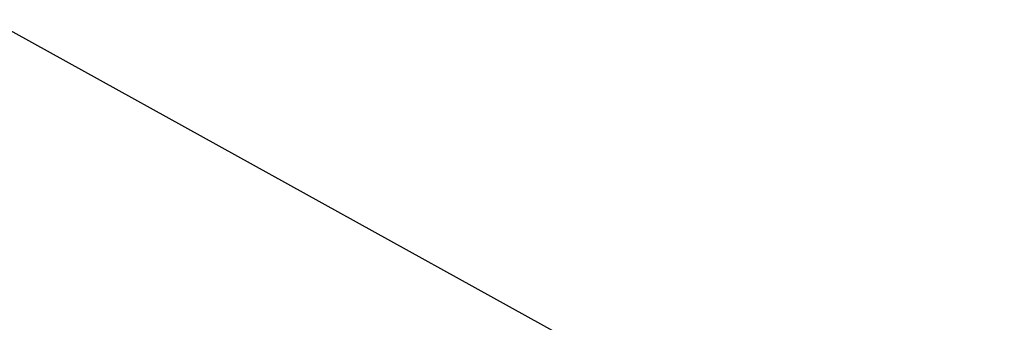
# Model space of a CAD drawing. Header units: millimetres. Extents: x 6 to 414, y 7 to 290.
# Tile 8 of 256: x 66 to 86, y 94 to 100. Entities that reach past the tile are written whole.
import ezdxf

# ---------------------------------------------------------------- set-up
doc = ezdxf.new("R2010")
doc.units = ezdxf.units.MM
doc.header["$LTSCALE"] = 23.1
doc.layers.get('0').update_dxf_attribs({"linetype": 'CONTINUOUS'})
doc.styles.get("Standard").update_dxf_attribs({"font": 'txt', "width": 0.6})
doc.dimstyles.get("Standard").update_dxf_attribs({"dimtxt": 2.5, "dimasz": 1.8, "dimexe": 0.05, "dimexo": 0.0625, "dimtad": 1, "dimzin": 0, "dimdsep": 46, "dimtxsty": 'Standard', "dimblk": '_FILLED', "dimblk1": '_FILLED', "dimblk2": '_FILLED', "dimcen": 0.09, "dimadec": 0, "dimazin": 0, "dimtol": 1, "dimtp": 0.01, "dimtm": 0.01, "dimtfac": 1, "dimtofl": 0, "dimtmove": 0, "dimatfit": 3, "dimldrblk": '_FILLED', "dimfxl": 0, "dimtolj": 1, "dimtzin": 0, "dimarcsym": 0})

# ---------------------------------------------------------------- blocks, each defined once
blk = doc.blocks.new('_FILLED')
at = {"color": 0, "linetype": 'ByBlock'}
blk.add_solid([(0, 0), (-1, 0.222), (-1, -0.222)], dxfattribs=at)

msp = doc.modelspace()

# ---------------------------------------------------------------- leaders
at = {"color": 2, "linetype": 'Continuous'}
msp.add_leader([(86.384, 88.568), (65.301, 100.23)], dimstyle='Standard', override={"dimtad": 0}, dxfattribs=at)

doc.saveas('drawing.dxf')
